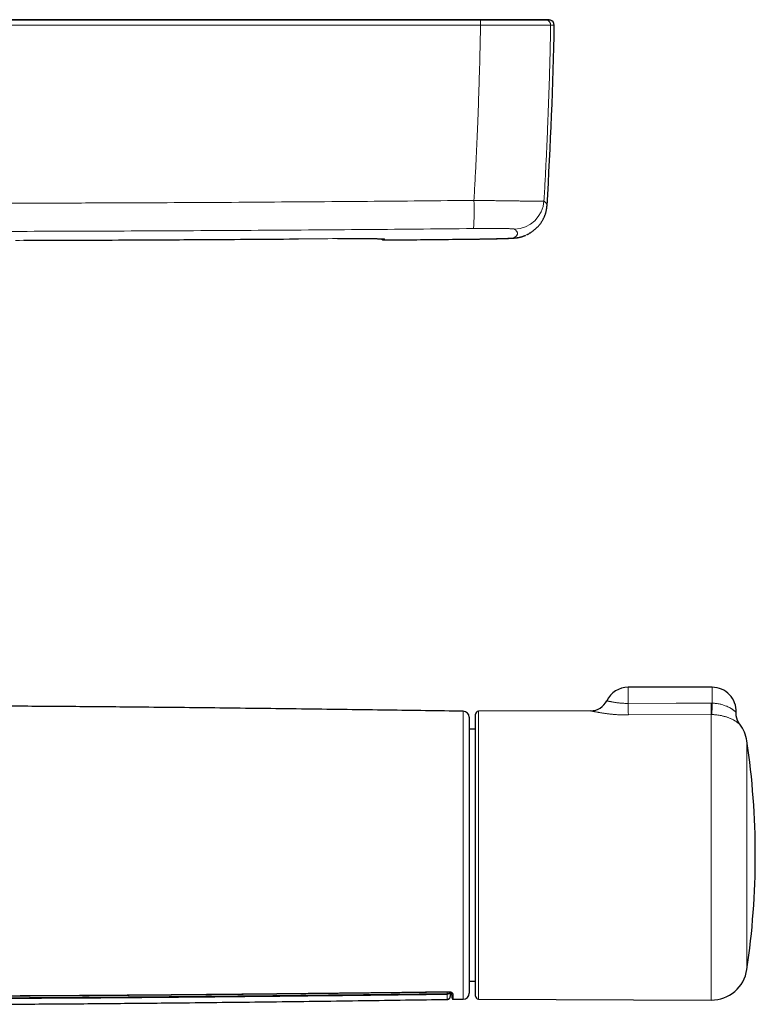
# Model space of a CAD drawing. Header units: millimetres. Extents: x 8 to 791, y 12 to 1717.
# Tile 139 of 256: x 446 to 569, y 922 to 1086. Entities that reach past the tile are written whole.
import ezdxf

# ---------------------------------------------------------------- set-up
doc = ezdxf.new("R2010")
doc.units = ezdxf.units.MM

msp = doc.modelspace()

# ---------------------------------------------------------------- linework, layer by layer
at = {"color": 7, "linetype": 'Continuous', "lineweight": 30}
for p, q in [((523.01, 1085.73), (522.99, 1085.73)), ((527.27, 1085.73), (527.26, 1085.73)), ((530.84, 1049.9), (530.87, 1049.92)), ((561.7, 974.39), (547.7, 974.39)), ((522.2, 922.89), (522.2, 969.89)), ((541.43, 970.47), (522.7, 970.39)), ((522.2, 967.39), (521.15, 967.39)), ((566.31, 968.22), (566.31, 968.22)), ((521.15, 925.39), (522.2, 925.39)), ((517.5, 922.34), (517.5, 922.34)), ((518.5, 922.35), (520.16, 922.37)), ((518.5, 922.35), (518.5, 922.35)), ((522.7, 922.39), (561.53, 922.22))]:
    msp.add_line(p, q, dxfattribs=at)
at = {"color": 8, "linetype": 'Continuous', "lineweight": 0}
for p, q in [((523.05, 1084.84), (523.04, 1084.84)), ((534.74, 1084.84), (534.74, 1084.84)), ((499.15, 1049.22), (499.15, 1049.22)), ((507, 1048.99), (507, 1048.99)), ((521.76, 1049.14), (521.76, 1049.14)), ((547.7, 974.39), (547.7, 971.7)), ((561.7, 974.39), (561.7, 971.74)), ((561.52, 971.74), (561.7, 971.74)), ((522.7, 970.39), (522.7, 922.39)), ((561.53, 969.84), (547.71, 969.77)), ((561.53, 922.22), (561.53, 969.84)), ((561.65, 969.84), (561.53, 969.84)), ((567.5, 965.44), (567.5, 927.34)), ((517.46, 923.3), (517.46, 923.61))]:
    msp.add_line(p, q, dxfattribs=at)
at = {"color": 8, "linetype": 'Continuous', "lineweight": 0, "flags": 128}
for points in [[(547.7, 971.7), (555.7, 971.72), (561.52, 971.74)], [(517.75, 923.62), (517.75, 923.61), (517.75, 923.61)], [(518, 922.79), (518, 922.8), (518, 922.87)]]:
    msp.add_lwpolyline(points, dxfattribs=at)
at = {"color": 8, "linetype": 'Continuous', "lineweight": 0}
for centre, radius, start, end in [((509.85, 1084.99), 13.2, 359.3625, 2.8194), ((510.32, 1084.98), 12.73, 359.3504, 2.9335), ((533.94, 1084.85), 0.8, 358.9377, 77.5309), ((533.94, 1084.85), 0.8, 358.9396, 77.532), ((469.27, 1053.98), 52.7, 356.6529, 1.7625), ((528.63, 1055.81), 5, 270.725, 356.5005), ((528.54, 1054.33), 4.99, 270.6267, 297.5393), ((506.99, 1049.79), 0.8, 228.6176, 270.5271), ((507, 1049.94), 0.8, 255.9897, 270.5266), ((1019.31, 973.94), 471.62, 180.2721, 180.5063), ((1008.56, 973.87), 447.05, 180.2733, 180.5167), ((435.03, 973.87), 126.68, 358.1756, 359.0347), ((517.5, 923.79), 0.491, 265.6389, 335.4177), ((517.46, 923.66), 0.494, 270.0176, 351.3049), ((509.97, 923.25), 7.48, 359.3829, 0.4197), ((518.45, 923.4), 0.196, 181.3086, 271.9238)]:
    msp.add_arc(centre, radius, start, end, dxfattribs=at)
at = {"color": 7, "linetype": 'Continuous', "lineweight": 30}
for centre, radius, start, end in [((534.54, 1084.85), 0.8, 358.9491, 77.5857), ((-164.54, 1097.65), 700, 356.48294, 358.95106), ((506.99, 1049.79), 0.8, 228.5889, 270.53), ((547.7, 970.39), 4, 90, 153.8531), ((561.7, 970.39), 4, 357.2544, 90), ((541.42, 973.47), 3, 270.2598, 333.869), ((520.15, 969.4), 1, 359.9997, 89.2015), ((522.7, 969.89), 0.5, 90.25, 180), ((561.56, 964.56), 6, 8.4268, 37.6144), ((438.9, 946.39), 130, 351.5732, 8.4268), ((561.56, 928.22), 6, 269.75, 351.5732), ((520.15, 923.37), 1, 270.7975, 0), ((522.7, 922.89), 0.5, 180, 269.75)]:
    msp.add_arc(centre, radius, start, end, dxfattribs=at)
for points, knots in [([(523.02, 1085.73), (522.45, 1085.73), (521.32, 1085.73), (519.64, 1085.73), (518, 1085.73), (516.38, 1085.73), (514.8, 1085.73), (513.25, 1085.73), (511.76, 1085.73), (510.35, 1085.73), (509.01, 1085.73), (507.69, 1085.73), (506.4, 1085.73), (505.14, 1085.73), (503.9, 1085.73), (502.68, 1085.73), (501.49, 1085.73), (500.33, 1085.73), (499.2, 1085.73), (498.09, 1085.73), (497.02, 1085.73), (496, 1085.73), (495.02, 1085.73), (494.07, 1085.73), (493.14, 1085.73), (492.22, 1085.73), (491.3, 1085.73), (490.39, 1085.73), (489.5, 1085.73), (488.64, 1085.73), (487.81, 1085.73), (487.01, 1085.73), (486.26, 1085.73), (485.54, 1085.73), (484.85, 1085.73), (484.18, 1085.73), (483.57, 1085.73), (483.01, 1085.73), (482.51, 1085.73), (482.02, 1085.73), (481.54, 1085.73), (481.08, 1085.73), (480.6, 1085.73), (480.07, 1085.73), (479.49, 1085.73), (478.9, 1085.73), (478.24, 1085.73), (477.52, 1085.73), (476.73, 1085.73), (475.91, 1085.73), (475.06, 1085.73), (474.17, 1085.73), (473.26, 1085.73), (472.34, 1085.73), (471.43, 1085.73), (470.51, 1085.73), (469.56, 1085.73), (468.59, 1085.73), (467.6, 1085.73), (466.58, 1085.73), (465.53, 1085.73), (464.46, 1085.73), (463.36, 1085.73), (462.23, 1085.73), (461.08, 1085.73), (459.92, 1085.73), (458.77, 1085.73), (457.61, 1085.73), (456.43, 1085.73), (455.23, 1085.73), (453.98, 1085.73), (452.68, 1085.73), (451.32, 1085.73), (449.95, 1085.73), (448.54, 1085.73), (447.11, 1085.73), (445.69, 1085.73), (444.26, 1085.73), (442.85, 1085.73), (441.4, 1085.73), (439.94, 1085.73), (438.39, 1085.73), (436.76, 1085.73), (435.04, 1085.73), (433.3, 1085.73), (431.52, 1085.73), (429.72, 1085.73), (427.89, 1085.73), (426.03, 1085.73), (424.78, 1085.73), (424.15, 1085.73)], [0, 0, 0, 0, 0.017268, 0.034225, 0.050871, 0.067206, 0.08323, 0.098943, 0.114345, 0.128191, 0.141776, 0.155099, 0.168161, 0.180962, 0.193501, 0.205779, 0.217797, 0.229552, 0.241047, 0.252281, 0.263253, 0.273359, 0.283233, 0.292875, 0.302284, 0.311462, 0.320942, 0.33016, 0.339118, 0.347814, 0.356249, 0.364423, 0.371891, 0.379126, 0.38613, 0.392901, 0.39944, 0.404711, 0.409822, 0.414771, 0.419559, 0.424186, 0.42876, 0.434353, 0.440171, 0.446213, 0.45248, 0.460152, 0.468136, 0.476432, 0.48504, 0.49396, 0.503193, 0.512737, 0.52176, 0.531046, 0.540593, 0.550403, 0.560475, 0.57081, 0.581406, 0.592265, 0.603387, 0.61477, 0.626416, 0.638324, 0.649791, 0.661492, 0.673426, 0.685593, 0.697994, 0.7114, 0.725069, 0.739001, 0.753194, 0.76765, 0.782368, 0.796485, 0.810836, 0.82542, 0.840236, 0.855287, 0.872359, 0.889722, 0.907375, 0.925319, 0.943553, 0.962078, 0.980894, 1, 1, 1, 1]), ([(533.25, 1085.73), (533.25, 1085.73), (533.23, 1085.73), (533.18, 1085.73), (533.1, 1085.73), (533.01, 1085.73), (532.89, 1085.73), (532.74, 1085.73), (532.57, 1085.73), (532.39, 1085.73), (532.19, 1085.73), (531.99, 1085.73), (531.77, 1085.73), (531.53, 1085.73), (531.28, 1085.73), (531.01, 1085.73), (530.74, 1085.73), (530.45, 1085.73), (530.14, 1085.73), (529.82, 1085.73), (529.49, 1085.73), (529.14, 1085.73), (528.78, 1085.73), (528.41, 1085.73), (528.04, 1085.73), (527.66, 1085.73), (527.27, 1085.73), (526.87, 1085.73), (526.46, 1085.73), (526.04, 1085.73), (525.62, 1085.73), (525.18, 1085.73), (524.75, 1085.73), (524.32, 1085.73), (523.89, 1085.73), (523.46, 1085.73), (523.16, 1085.73), (523.02, 1085.73)], [0, 0, 0, 0, 0.032212, 0.063749, 0.094816, 0.125624, 0.156384, 0.187308, 0.218605, 0.250476, 0.278868, 0.306642, 0.334317, 0.362415, 0.391079, 0.418426, 0.445315, 0.472367, 0.500198, 0.528649, 0.556459, 0.584138, 0.612198, 0.640789, 0.668098, 0.694994, 0.722095, 0.750022, 0.778533, 0.806312, 0.833916, 0.861903, 0.890461, 0.91778, 0.944728, 0.971927, 1, 1, 1, 1]), ([(533.64, 1085.73), (533.64, 1085.73), (533.64, 1085.73), (533.64, 1085.73), (533.63, 1085.73), (533.62, 1085.73), (533.61, 1085.73), (533.6, 1085.73), (533.59, 1085.73), (533.58, 1085.73), (533.57, 1085.73), (533.56, 1085.73), (533.54, 1085.73), (533.52, 1085.73), (533.51, 1085.73), (533.49, 1085.73), (533.47, 1085.73), (533.45, 1085.73), (533.43, 1085.73), (533.4, 1085.73), (533.38, 1085.73), (533.35, 1085.73), (533.32, 1085.73), (533.29, 1085.73), (533.26, 1085.73), (533.24, 1085.73), (533.23, 1085.73)], [0, 0, 0, 0, 0.000158, 0.02182, 0.04492, 0.069007, 0.094481, 0.121341, 0.149588, 0.185023, 0.222424, 0.26179, 0.303122, 0.346419, 0.391681, 0.438909, 0.488103, 0.539262, 0.592388, 0.647479, 0.704535, 0.760133, 0.817478, 0.87657, 0.937411, 1, 1, 1, 1]), ([(533.83, 1085.73), (533.83, 1085.73), (533.83, 1085.73), (533.83, 1085.73), (533.83, 1085.73), (533.83, 1085.73), (533.82, 1085.73), (533.82, 1085.73), (533.81, 1085.73), (533.81, 1085.73), (533.8, 1085.73), (533.79, 1085.73), (533.78, 1085.73), (533.78, 1085.73), (533.77, 1085.73), (533.76, 1085.73), (533.75, 1085.73), (533.74, 1085.73), (533.73, 1085.73), (533.72, 1085.73), (533.71, 1085.73), (533.71, 1085.73), (533.7, 1085.73), (533.69, 1085.73), (533.68, 1085.73), (533.67, 1085.73), (533.67, 1085.73), (533.66, 1085.73), (533.65, 1085.73), (533.65, 1085.73), (533.64, 1085.73), (533.63, 1085.73), (533.63, 1085.73), (533.62, 1085.73), (533.61, 1085.73), (533.6, 1085.73), (533.58, 1085.73), (533.57, 1085.73), (533.56, 1085.73), (533.54, 1085.73), (533.52, 1085.73), (533.5, 1085.73), (533.49, 1085.73), (533.46, 1085.73), (533.44, 1085.73), (533.42, 1085.73), (533.39, 1085.73), (533.37, 1085.73), (533.34, 1085.73), (533.31, 1085.73), (533.28, 1085.73), (533.26, 1085.73), (533.25, 1085.73)], [0, 0, 0, 0, 0.024274, 0.054689, 0.084312, 0.113144, 0.141185, 0.168434, 0.194891, 0.221759, 0.247758, 0.272889, 0.297151, 0.320544, 0.343068, 0.364724, 0.38551, 0.405428, 0.424477, 0.442658, 0.459969, 0.475496, 0.49025, 0.504232, 0.517441, 0.529878, 0.540492, 0.550469, 0.559827, 0.569364, 0.579533, 0.590137, 0.601352, 0.613177, 0.625612, 0.641213, 0.657678, 0.675009, 0.693205, 0.712266, 0.732192, 0.752984, 0.774641, 0.797164, 0.820552, 0.844805, 0.869924, 0.8944, 0.919646, 0.945661, 0.972446, 1, 1, 1, 1]), ([(533.84, 1085.73), (533.84, 1085.73), (533.84, 1085.73), (533.84, 1085.73), (533.83, 1085.73), (533.83, 1085.73), (533.83, 1085.73), (533.82, 1085.73), (533.82, 1085.73), (533.81, 1085.73), (533.8, 1085.73), (533.8, 1085.73), (533.79, 1085.73), (533.78, 1085.73), (533.77, 1085.73), (533.76, 1085.73), (533.75, 1085.73), (533.74, 1085.73), (533.73, 1085.73), (533.73, 1085.73), (533.73, 1085.73)], [0, 0, 0, 0, 0.038192, 0.109737, 0.179468, 0.247384, 0.313486, 0.377772, 0.440244, 0.500901, 0.562499, 0.622107, 0.679722, 0.735346, 0.788978, 0.840618, 0.890266, 0.937923, 0.983587, 1, 1, 1, 1]), ([(534.71, 1085.64), (534.66, 1085.65), (534.55, 1085.67), (534.4, 1085.69), (534.28, 1085.71), (534.18, 1085.72), (534.11, 1085.72), (534.08, 1085.72), (534.07, 1085.72), (534.06, 1085.72), (534.05, 1085.72), (534.02, 1085.73), (533.99, 1085.73), (533.96, 1085.73), (533.92, 1085.73), (533.88, 1085.73), (533.85, 1085.73), (533.84, 1085.73)], [0, 0, 0, 0, 0.1290469, 0.2464989, 0.3437389, 0.4208018, 0.4780095, 0.4894205, 0.4957689, 0.5033129, 0.522663, 0.5483166, 0.603212, 0.6756396, 0.7658413, 0.8739387, 1, 1, 1, 1]), ([(530.87, 1049.92), (530.89, 1049.93), (530.96, 1049.96), (531.08, 1050.03), (531.22, 1050.11), (531.36, 1050.2), (531.51, 1050.3), (531.66, 1050.4), (531.8, 1050.5), (531.94, 1050.6), (532.07, 1050.71), (532.2, 1050.83), (532.33, 1050.94), (532.45, 1051.06), (532.58, 1051.19), (532.7, 1051.31), (532.81, 1051.45), (532.92, 1051.58), (533.03, 1051.72), (533.14, 1051.87), (533.24, 1052.02), (533.34, 1052.17), (533.43, 1052.33), (533.52, 1052.5), (533.61, 1052.67), (533.69, 1052.84), (533.76, 1053.02), (533.83, 1053.2), (533.89, 1053.39), (533.95, 1053.58), (534, 1053.77), (534.04, 1053.96), (534.08, 1054.16), (534.11, 1054.36), (534.13, 1054.54), (534.13, 1054.66), (534.14, 1054.71)], [0, 0, 0, 0, 0.019286, 0.063294, 0.105109, 0.144964, 0.18721, 0.227448, 0.265833, 0.302564, 0.337817, 0.371742, 0.404476, 0.436137, 0.466833, 0.496659, 0.525704, 0.554048, 0.581764, 0.608921, 0.635579, 0.661799, 0.687632, 0.71313, 0.738338, 0.763297, 0.788048, 0.812625, 0.837059, 0.861378, 0.885608, 0.909768, 0.933877, 0.957951, 0.982002, 1, 1, 1, 1]), ([(521.76, 1049.14), (521.83, 1049.14), (521.97, 1049.14), (522.19, 1049.14), (522.42, 1049.15), (522.65, 1049.15), (522.88, 1049.15), (523.11, 1049.16), (523.33, 1049.16), (523.55, 1049.16), (523.77, 1049.17), (523.99, 1049.17), (524.21, 1049.18), (524.43, 1049.18), (524.64, 1049.18), (524.85, 1049.19), (525.05, 1049.19), (525.25, 1049.2), (525.45, 1049.2), (525.64, 1049.2), (525.83, 1049.21), (526.02, 1049.21), (526.21, 1049.22), (526.38, 1049.22), (526.56, 1049.23), (526.73, 1049.23), (526.89, 1049.24), (527.05, 1049.24), (527.21, 1049.25), (527.36, 1049.25), (527.5, 1049.26), (527.64, 1049.26), (527.78, 1049.27), (527.91, 1049.28), (528.04, 1049.28), (528.17, 1049.29), (528.3, 1049.29), (528.43, 1049.3), (528.57, 1049.31), (528.7, 1049.32), (528.81, 1049.33), (528.9, 1049.34), (528.97, 1049.35), (529.04, 1049.35), (529.11, 1049.36), (529.17, 1049.37), (529.24, 1049.38), (529.31, 1049.39), (529.38, 1049.41), (529.46, 1049.42), (529.54, 1049.44), (529.62, 1049.45), (529.72, 1049.48), (529.82, 1049.5), (529.92, 1049.53), (530.04, 1049.57), (530.16, 1049.61), (530.3, 1049.66), (530.42, 1049.71), (530.51, 1049.74), (530.54, 1049.76)], [0, 0, 0, 0, 0.017049, 0.036695, 0.056369, 0.076047, 0.095697, 0.115297, 0.134841, 0.154328, 0.173867, 0.193523, 0.213256, 0.233023, 0.252779, 0.272474, 0.29207, 0.31157, 0.33117, 0.350887, 0.370695, 0.390571, 0.410489, 0.430428, 0.450363, 0.470269, 0.490067, 0.51023, 0.530457, 0.550783, 0.571248, 0.591901, 0.612805, 0.633998, 0.655457, 0.677845, 0.701009, 0.725503, 0.752495, 0.78557, 0.804937, 0.820101, 0.832772, 0.843924, 0.853979, 0.863254, 0.871994, 0.880399, 0.888642, 0.896863, 0.90517, 0.913708, 0.922617, 0.932029, 0.942066, 0.952829, 0.96438, 0.976725, 0.989806, 1, 1, 1, 1]), ([(446.85, 1048.94), (448.36, 1048.94), (452.6, 1048.95), (459.55, 1048.98), (467.71, 1049.01), (475.87, 1049.06), (484.03, 1049.11), (489.63, 1049.15), (492.51, 1049.17), (492.67, 1049.17)], [0, 0, 0, 0, 0.099085, 0.277189, 0.455267, 0.633344, 0.811422, 0.989499, 1, 1, 1, 1]), ([(499.15, 1049.22), (499.21, 1049.22), (499.35, 1049.22), (499.57, 1049.22), (499.81, 1049.23), (500.05, 1049.23), (500.29, 1049.23), (500.53, 1049.23), (500.77, 1049.23), (501, 1049.23), (501.23, 1049.23), (501.46, 1049.23), (501.69, 1049.23), (501.92, 1049.23), (502.14, 1049.24), (502.36, 1049.24), (502.58, 1049.24), (502.79, 1049.23), (503, 1049.23), (503.21, 1049.23), (503.41, 1049.23), (503.61, 1049.23), (503.81, 1049.23), (504, 1049.23), (504.19, 1049.23), (504.37, 1049.23), (504.55, 1049.23), (504.72, 1049.22), (504.88, 1049.22), (505.04, 1049.22), (505.19, 1049.22), (505.34, 1049.22), (505.49, 1049.21), (505.62, 1049.21), (505.76, 1049.21), (505.88, 1049.21), (506, 1049.2), (506.1, 1049.2), (506.21, 1049.2), (506.3, 1049.2), (506.39, 1049.19), (506.47, 1049.19), (506.55, 1049.19), (506.61, 1049.18), (506.67, 1049.18), (506.72, 1049.18), (506.76, 1049.17), (506.79, 1049.17), (506.81, 1049.17), (506.82, 1049.17), (506.83, 1049.17), (506.83, 1049.17), (506.83, 1049.17)], [0, 0, 0, 0, 0.016199, 0.036767, 0.058723, 0.079939, 0.101131, 0.12233, 0.143542, 0.164727, 0.185907, 0.207071, 0.228228, 0.249389, 0.27056, 0.29175, 0.312968, 0.334222, 0.355513, 0.376644, 0.397812, 0.419031, 0.440281, 0.461541, 0.482786, 0.503994, 0.525144, 0.546219, 0.567225, 0.588261, 0.609394, 0.630589, 0.651811, 0.673013, 0.694151, 0.715185, 0.736075, 0.756788, 0.777429, 0.798147, 0.818905, 0.839622, 0.860216, 0.880594, 0.90064, 0.920205, 0.9391, 0.957082, 0.972085, 0.985708, 0.997836, 1, 1, 1, 1]), ([(506.46, 1049.19), (506.47, 1049.18), (506.5, 1049.16), (506.55, 1049.12), (506.61, 1049.08), (506.67, 1049.05), (506.74, 1049.03), (506.81, 1049.01), (506.89, 1048.99), (506.95, 1048.99), (506.99, 1048.99), (507, 1048.99)], [0, 0, 0, 0, 0.063358, 0.185152, 0.307506, 0.430271, 0.553341, 0.676635, 0.812517, 0.945967, 1, 1, 1, 1]), ([(507, 1048.99), (508.13, 1049), (511.03, 1049.03), (515.7, 1049.07), (519.48, 1049.11), (521.51, 1049.14), (521.76, 1049.14)], [0, 0, 0, 0, 0.23029, 0.589231, 0.948067, 1, 1, 1, 1]), ([(520.16, 970.4), (515.97, 970.46), (507.24, 970.58), (493.99, 970.76), (480.41, 970.92), (467.8, 971.06), (456.16, 971.16), (445.49, 971.23), (434.82, 971.28), (424.69, 971.29), (415.1, 971.28), (406.04, 971.25), (396.99, 971.19), (387.94, 971.12), (378.88, 971.04), (368.1, 970.93), (355.6, 970.77), (341.7, 970.59), (332.55, 970.46), (328.14, 970.4)], [0, 0, 0, 0, 0.065587, 0.136308, 0.207029, 0.277748, 0.333312, 0.388875, 0.444438, 0.5, 0.547143, 0.594287, 0.641432, 0.688576, 0.735722, 0.782868, 0.856956, 0.931045, 1, 1, 1, 1]), ([(521.15, 969.4), (521.15, 969.4), (521.15, 969.4), (521.15, 969.37), (521.15, 969.32), (521.15, 969.24), (521.15, 969.13), (521.15, 969), (521.15, 968.84), (521.15, 968.65), (521.15, 968.44), (521.15, 968.21), (521.15, 967.95), (521.15, 967.68), (521.15, 967.37), (521.15, 967.04), (521.15, 966.69), (521.15, 966.3), (521.15, 965.9), (521.15, 965.47), (521.15, 965.02), (521.15, 964.56), (521.15, 964.08), (521.15, 963.58), (521.15, 963.06), (521.15, 962.52), (521.15, 961.96), (521.15, 961.37), (521.15, 960.76), (521.15, 960.14), (521.15, 959.5), (521.15, 958.86), (521.15, 958.21), (521.15, 957.55), (521.15, 956.88), (521.15, 956.18), (521.15, 955.47), (521.15, 954.74), (521.15, 954.01), (521.15, 953.26), (521.15, 952.51), (521.15, 951.77), (521.15, 951.02), (521.15, 950.27), (521.15, 949.51), (521.15, 948.75), (521.15, 947.97), (521.15, 947.18), (521.15, 946.4), (521.15, 945.61), (521.15, 944.83), (521.15, 944.06), (521.15, 943.3), (521.15, 942.55), (521.15, 941.79), (521.15, 941.04), (521.15, 940.29), (521.15, 939.53), (521.15, 938.78), (521.15, 938.04), (521.15, 937.32), (521.15, 936.62), (521.15, 935.93), (521.15, 935.25), (521.15, 934.59), (521.15, 933.93), (521.15, 933.28), (521.15, 932.64), (521.15, 932.01), (521.15, 931.41), (521.15, 930.82), (521.15, 930.26), (521.15, 929.72), (521.15, 929.2), (521.15, 928.7), (521.15, 928.22), (521.15, 927.75), (521.15, 927.3), (521.15, 926.87), (521.15, 926.46), (521.15, 926.08), (521.15, 925.73), (521.15, 925.4), (521.15, 925.1), (521.15, 924.82), (521.15, 924.56), (521.15, 924.33), (521.15, 924.12), (521.15, 923.93), (521.15, 923.77), (521.15, 923.64), (521.15, 923.53), (521.15, 923.46), (521.15, 923.4), (521.15, 923.38), (521.15, 923.38), (521.15, 923.38)], [0, 0, 0, 0, 0.006312, 0.016892, 0.02747, 0.038039, 0.048913, 0.059796, 0.070682, 0.081566, 0.092439, 0.103008, 0.113586, 0.124167, 0.134745, 0.145314, 0.15619, 0.167076, 0.177965, 0.188851, 0.199728, 0.210301, 0.220883, 0.231468, 0.24205, 0.252624, 0.263506, 0.274397, 0.285292, 0.296184, 0.307066, 0.31763, 0.328202, 0.338778, 0.34935, 0.359914, 0.370785, 0.381666, 0.392549, 0.40343, 0.414301, 0.424866, 0.43544, 0.446016, 0.45659, 0.467155, 0.478025, 0.488905, 0.499788, 0.510667, 0.521537, 0.532113, 0.542697, 0.553284, 0.563868, 0.574444, 0.585324, 0.596214, 0.607107, 0.617997, 0.628877, 0.639471, 0.650074, 0.66068, 0.671284, 0.681878, 0.69278, 0.703692, 0.714606, 0.725517, 0.736419, 0.747014, 0.757618, 0.768224, 0.778828, 0.789423, 0.800328, 0.811241, 0.822159, 0.833073, 0.843977, 0.854552, 0.865136, 0.875723, 0.886307, 0.896882, 0.907766, 0.918659, 0.929556, 0.94045, 0.951334, 0.961885, 0.972449, 0.983018, 0.993586, 1, 1, 1, 1]), ([(566.31, 968.22), (566.28, 968.26), (566.23, 968.34), (566.15, 968.45), (566.08, 968.57), (566.02, 968.68), (565.97, 968.79), (565.91, 968.91), (565.87, 969.04), (565.82, 969.17), (565.79, 969.3), (565.75, 969.43), (565.73, 969.57), (565.71, 969.71), (565.7, 969.85), (565.69, 969.99), (565.69, 970.1), (565.69, 970.17), (565.7, 970.2)], [0, 0, 0, 0, 0.069484, 0.13975, 0.19594, 0.255084, 0.316432, 0.379224, 0.442999, 0.507462, 0.57242, 0.637744, 0.703347, 0.769167, 0.835156, 0.901284, 0.967523, 1, 1, 1, 1]), ([(330.55, 923.61), (332.29, 923.59), (337.45, 923.53), (345.63, 923.43), (354.71, 923.33), (362.77, 923.25), (370.04, 923.18), (376.75, 923.12), (383.04, 923.07), (389.2, 923.03), (395.27, 922.99), (401.27, 922.96), (407, 922.93), (412.5, 922.91), (417.81, 922.9), (422.95, 922.9), (427.97, 922.9), (432.96, 922.91), (438.03, 922.92), (443.24, 922.94), (448.62, 922.96), (454.19, 922.99), (459.98, 923.03), (466.02, 923.08), (472.38, 923.13), (479.11, 923.19), (486.32, 923.26), (494.18, 923.34), (503.07, 923.44), (511.03, 923.53), (516.1, 923.59), (517.75, 923.61)], [0, 0, 0, 0, 0.027919, 0.082722, 0.131129, 0.173417, 0.211914, 0.247559, 0.281011, 0.312713, 0.346312, 0.378253, 0.408777, 0.438111, 0.466424, 0.493848, 0.520486, 0.546856, 0.573881, 0.601693, 0.630387, 0.660085, 0.690937, 0.723137, 0.756946, 0.792722, 0.830983, 0.872535, 0.918753, 0.973468, 1, 1, 1, 1]), ([(517.75, 923.61), (517.77, 923.61), (517.79, 923.61), (517.83, 923.61), (517.87, 923.6), (517.9, 923.6), (517.94, 923.59), (517.98, 923.58), (518.02, 923.57), (518.05, 923.55), (518.09, 923.54), (518.12, 923.52), (518.15, 923.5), (518.18, 923.48), (518.2, 923.46), (518.22, 923.44), (518.23, 923.43), (518.24, 923.42), (518.25, 923.4), (518.25, 923.4), (518.25, 923.4), (518.25, 923.4), (518.25, 923.4)], [0, 0, 0, 0, 0.023611, 0.048757, 0.075775, 0.105345, 0.138161, 0.174595, 0.214533, 0.2591, 0.308947, 0.361586, 0.418273, 0.480624, 0.551236, 0.634957, 0.686326, 0.738724, 0.814904, 0.893342, 0.978229, 1, 1, 1, 1]), ([(518, 922.79), (518, 922.79), (518, 922.81), (518, 922.83), (518.01, 922.88), (518.01, 922.92), (518.02, 922.99), (518.03, 923.07), (518.03, 923.17), (518.04, 923.27), (518.05, 923.38), (518.05, 923.47), (518.06, 923.53), (518.06, 923.55)], [0, 0, 0, 0, 0.021078, 0.06057, 0.120433, 0.214968, 0.310041, 0.440497, 0.568639, 0.695144, 0.820586, 0.945314, 1, 1, 1, 1]), ([(518.26, 923.03), (518.26, 923.04), (518.26, 923.09), (518.26, 923.21), (518.25, 923.34), (518.25, 923.4)], [0, 0, 0, 0, 0.0413247, 0.5207225, 1, 1, 1, 1]), ([(518.26, 923.03), (518.26, 923.01), (518.27, 922.97), (518.27, 922.91), (518.27, 922.84), (518.27, 922.77), (518.28, 922.72), (518.28, 922.67), (518.28, 922.62), (518.29, 922.58), (518.29, 922.56), (518.29, 922.53), (518.3, 922.52), (518.3, 922.5), (518.3, 922.49), (518.31, 922.47), (518.32, 922.46), (518.33, 922.44), (518.34, 922.42), (518.36, 922.4), (518.38, 922.39), (518.41, 922.37), (518.44, 922.36), (518.47, 922.35), (518.49, 922.35), (518.5, 922.35)], [0, 0, 0, 0, 0.035772, 0.122157, 0.208556, 0.295061, 0.381842, 0.469166, 0.557528, 0.647991, 0.743505, 0.800652, 0.847131, 0.874528, 0.895159, 0.911789, 0.925446, 0.937052, 0.947344, 0.956905, 0.966168, 0.975389, 0.984641, 0.993935, 1, 1, 1, 1]), ([(438.74, 921.52), (439.78, 921.52), (444.45, 921.54), (452.74, 921.59), (463.62, 921.68), (475.71, 921.8), (489.01, 921.95), (503.34, 922.14), (512.84, 922.27), (517.5, 922.34)], [0, 0, 0, 0, 0.039621, 0.17776, 0.315901, 0.454044, 0.638239, 0.822436, 1, 1, 1, 1]), ([(517.5, 922.34), (517.51, 922.34), (517.54, 922.34), (517.59, 922.34), (517.64, 922.36), (517.7, 922.38), (517.75, 922.4), (517.79, 922.43), (517.83, 922.46), (517.86, 922.5), (517.89, 922.53), (517.91, 922.56), (517.93, 922.59), (517.95, 922.62), (517.96, 922.64), (517.97, 922.67), (517.97, 922.69), (517.98, 922.71), (517.99, 922.73), (517.99, 922.75), (517.99, 922.76), (517.99, 922.77), (517.99, 922.78), (518, 922.79)], [0, 0, 0, 0, 0.018381, 0.06102, 0.102563, 0.143101, 0.182678, 0.221289, 0.258871, 0.295332, 0.330651, 0.365047, 0.399101, 0.433669, 0.46964, 0.50835, 0.551355, 0.600529, 0.658245, 0.727678, 0.77983, 0.832767, 1, 1, 1, 1])]:
    msp.add_open_spline(points, degree=3, knots=knots, dxfattribs=at)
at = {"color": 8, "linetype": 'Continuous', "lineweight": 0}
for points, knots in [([(424.15, 1085.64), (427.06, 1085.64), (432.87, 1085.64), (440.82, 1085.64), (448, 1085.64), (454.4, 1085.64), (460.8, 1085.64), (467.2, 1085.64), (473.6, 1085.64), (480, 1085.64), (486.4, 1085.64), (492.79, 1085.64), (499.05, 1085.64), (505.15, 1085.64), (511.11, 1085.64), (517.07, 1085.64), (521.04, 1085.64), (523.03, 1085.64)], [0, 0, 0, 0, 0.088223, 0.176447, 0.241167, 0.305888, 0.370609, 0.43533, 0.50005, 0.564771, 0.629492, 0.694213, 0.758933, 0.8192, 0.879466, 0.939733, 1, 1, 1, 1]), ([(523.04, 1085.64), (523.03, 1085.66), (523.03, 1085.7), (523.02, 1085.73), (523.02, 1085.73), (523.01, 1085.73)], [0, 0, 0, 0, 0.347788, 0.697516, 1, 1, 1, 1]), ([(523.03, 1085.64), (523.03, 1085.64), (523.03, 1085.64), (523.04, 1085.64), (523.04, 1085.64)], [0, 0, 0, 0, 0.993961, 1, 1, 1, 1]), ([(523.04, 1085.64), (523.04, 1085.64), (523.22, 1085.64), (523.6, 1085.64), (524.16, 1085.64), (524.72, 1085.64), (525.27, 1085.64), (525.79, 1085.64), (526.27, 1085.64), (526.72, 1085.64), (527.16, 1085.64), (527.59, 1085.64), (528.02, 1085.64), (528.45, 1085.64), (528.86, 1085.64), (529.27, 1085.64), (529.66, 1085.64), (530.03, 1085.64), (530.4, 1085.64), (530.76, 1085.64), (531.13, 1085.64), (531.48, 1085.64), (531.82, 1085.64), (532.14, 1085.64), (532.44, 1085.64), (532.7, 1085.64), (532.93, 1085.64), (533.13, 1085.64), (533.32, 1085.64), (533.48, 1085.64), (533.63, 1085.64), (533.77, 1085.64), (533.88, 1085.64), (533.97, 1085.64), (534.04, 1085.64), (534.09, 1085.64), (534.11, 1085.64), (534.12, 1085.64), (534.12, 1085.64)], [0, 0, 0, 0, 0.000003, 0.032791, 0.065638, 0.098506, 0.131354, 0.164142, 0.191622, 0.219125, 0.246629, 0.274109, 0.302385, 0.330687, 0.358989, 0.387266, 0.415388, 0.443536, 0.471684, 0.499806, 0.531357, 0.56298, 0.594639, 0.626299, 0.657921, 0.689472, 0.716981, 0.744513, 0.772045, 0.799554, 0.82786, 0.856192, 0.884525, 0.912831, 0.941881, 0.970946, 0.999997, 1, 1, 1, 1]), ([(534.12, 1085.64), (534.01, 1085.66), (533.79, 1085.7), (533.5, 1085.73), (533.32, 1085.73), (533.25, 1085.73)], [0, 0, 0, 0, 0.377649, 0.757405, 1, 1, 1, 1]), ([(534.12, 1085.64), (534.12, 1085.64), (534.12, 1085.64), (534.12, 1085.64), (534.12, 1085.64)], [0, 0, 0, 0, 0.005987, 1, 1, 1, 1]), ([(534.12, 1085.64), (534.15, 1085.64), (534.21, 1085.64), (534.31, 1085.64), (534.39, 1085.64), (534.47, 1085.64), (534.53, 1085.64), (534.59, 1085.64), (534.63, 1085.64), (534.67, 1085.64), (534.69, 1085.64), (534.71, 1085.64), (534.71, 1085.64), (534.71, 1085.64)], [0, 0, 0, 0, 0.081348, 0.174086, 0.266825, 0.359568, 0.452311, 0.545064, 0.637819, 0.730576, 0.823335, 0.916073, 1, 1, 1, 1]), ([(523.04, 1084.84), (521.06, 1084.84), (517.08, 1084.84), (511.12, 1084.84), (505.16, 1084.84), (499.06, 1084.84), (492.81, 1084.84), (486.41, 1084.84), (480, 1084.84), (473.6, 1084.84), (467.2, 1084.84), (460.8, 1084.84), (454.4, 1084.84), (448, 1084.84), (440.83, 1084.84), (432.87, 1084.84), (427.06, 1084.84), (424.15, 1084.84)], [0, 0, 0, 0, 0.060266, 0.120533, 0.1808, 0.241067, 0.305787, 0.370508, 0.435229, 0.49995, 0.56467, 0.629391, 0.694111, 0.758832, 0.823553, 0.911776, 1, 1, 1, 1]), ([(521.95, 1055.6), (522.01, 1056.69), (522.13, 1058.88), (522.3, 1062.16), (522.45, 1065.44), (522.6, 1068.97), (522.73, 1072.74), (522.86, 1076.77), (522.97, 1080.81), (523.02, 1083.5), (523.04, 1084.84)], [0, 0, 0, 0, 0.112231, 0.224466, 0.336715, 0.448969, 0.586705, 0.72445, 0.862221, 1, 1, 1, 1]), ([(534.74, 1084.84), (534.73, 1084.84), (534.72, 1084.84), (534.66, 1084.84), (534.59, 1084.84), (534.49, 1084.84), (534.38, 1084.84), (534.25, 1084.84), (534.09, 1084.84), (533.91, 1084.84), (533.72, 1084.84), (533.5, 1084.84), (533.26, 1084.84), (532.99, 1084.84), (532.72, 1084.84), (532.46, 1084.84), (532.2, 1084.84), (531.9, 1084.84), (531.57, 1084.84), (531.2, 1084.84), (530.82, 1084.84), (530.44, 1084.84), (530.04, 1084.84), (529.63, 1084.84), (529.21, 1084.84), (528.79, 1084.84), (528.35, 1084.84), (527.9, 1084.84), (527.44, 1084.84), (526.96, 1084.84), (526.48, 1084.84), (526, 1084.84), (525.54, 1084.84), (525.06, 1084.84), (524.54, 1084.84), (524.02, 1084.84), (523.52, 1084.84), (523.21, 1084.84), (523.05, 1084.84)], [0, 0, 0, 0, 0.029054, 0.058121, 0.087175, 0.114598, 0.142178, 0.169758, 0.197672, 0.225586, 0.25384, 0.282094, 0.310515, 0.339864, 0.369213, 0.392919, 0.416633, 0.440339, 0.470266, 0.500192, 0.528225, 0.55636, 0.584494, 0.61273, 0.640127, 0.667681, 0.695235, 0.723121, 0.751008, 0.779234, 0.80746, 0.835852, 0.861314, 0.886776, 0.917552, 0.948328, 0.974164, 1, 1, 1, 1]), ([(534.74, 1084.84), (534.72, 1083.5), (534.67, 1080.81), (534.56, 1076.78), (534.43, 1072.75), (534.29, 1068.96), (534.14, 1065.41), (533.99, 1062.11), (533.82, 1058.8), (533.69, 1056.6), (533.63, 1055.5)], [0, 0, 0, 0, 0.137267, 0.274542, 0.411842, 0.549152, 0.661852, 0.774557, 0.887276, 1, 1, 1, 1]), ([(535.34, 1084.84), (535.34, 1084.84), (535.34, 1084.84), (535.32, 1084.84), (535.29, 1084.84), (535.25, 1084.84), (535.2, 1084.84), (535.13, 1084.84), (535.06, 1084.84), (534.97, 1084.84), (534.86, 1084.84), (534.78, 1084.84), (534.74, 1084.84)], [0, 0, 0, 0, 0.083929, 0.176668, 0.279571, 0.382475, 0.485383, 0.588293, 0.691216, 0.794141, 0.89707, 1, 1, 1, 1]), ([(326.35, 1055.6), (329.6, 1055.57), (336.09, 1055.5), (345.82, 1055.42), (355.56, 1055.34), (365.3, 1055.28), (374.95, 1055.22), (384.51, 1055.18), (393.98, 1055.14), (403.45, 1055.12), (412.93, 1055.1), (422.87, 1055.1), (433.29, 1055.1), (444.18, 1055.12), (455.07, 1055.15), (465.51, 1055.19), (475.51, 1055.23), (485.07, 1055.29), (494.62, 1055.36), (503.95, 1055.43), (513.06, 1055.51), (518.99, 1055.57), (521.95, 1055.6)], [0, 0, 0, 0, 0.049785, 0.09957, 0.149355, 0.199141, 0.248926, 0.297353, 0.34578, 0.394207, 0.442634, 0.491061, 0.546729, 0.602397, 0.658065, 0.713732, 0.76258, 0.811429, 0.860277, 0.909125, 0.954563, 1, 1, 1, 1]), ([(521.95, 1055.6), (522.11, 1055.6), (522.44, 1055.59), (522.94, 1055.58), (523.43, 1055.58), (523.92, 1055.57), (524.4, 1055.56), (524.88, 1055.55), (525.36, 1055.55), (525.83, 1055.54), (526.3, 1055.53), (526.77, 1055.53), (527.22, 1055.52), (527.67, 1055.52), (528.09, 1055.51), (528.51, 1055.51), (528.91, 1055.5), (529.3, 1055.5), (529.68, 1055.49), (530.06, 1055.49), (530.41, 1055.49), (530.75, 1055.49), (531.07, 1055.48), (531.37, 1055.48), (531.65, 1055.48), (531.92, 1055.48), (532.18, 1055.48), (532.41, 1055.48), (532.63, 1055.48), (532.82, 1055.48), (532.99, 1055.48), (533.14, 1055.48), (533.28, 1055.48), (533.39, 1055.49), (533.48, 1055.49), (533.55, 1055.49), (533.6, 1055.5), (533.62, 1055.5), (533.63, 1055.5)], [0, 0, 0, 0, 0.02734, 0.054704, 0.082067, 0.109408, 0.136746, 0.164108, 0.19147, 0.218809, 0.246933, 0.275083, 0.303233, 0.331358, 0.358763, 0.386191, 0.41362, 0.441025, 0.469223, 0.497447, 0.52567, 0.553868, 0.581357, 0.60887, 0.636383, 0.663872, 0.69216, 0.720475, 0.748789, 0.777078, 0.804534, 0.832013, 0.859493, 0.886949, 0.915199, 0.943474, 0.97175, 1, 1, 1, 1]), ([(533.63, 1055.5), (533.68, 1055.46), (533.78, 1055.38), (533.89, 1055.26), (533.98, 1055.16), (534.05, 1055.06), (534.1, 1054.96), (534.13, 1054.87), (534.14, 1054.79), (534.14, 1054.74), (534.14, 1054.71)], [0, 0, 0, 0, 0.14686, 0.293724, 0.419614, 0.545504, 0.671403, 0.797302, 0.902247, 1, 1, 1, 1]), ([(521.88, 1050.9), (518.69, 1050.87), (512.3, 1050.81), (502.72, 1050.72), (493.13, 1050.65), (483.55, 1050.59), (474.08, 1050.53), (464.72, 1050.49), (455.47, 1050.45), (446.23, 1050.43), (436.98, 1050.41), (427.24, 1050.4), (416.99, 1050.4), (406.25, 1050.42), (395.51, 1050.44), (385.06, 1050.48), (374.91, 1050.53), (365.05, 1050.58), (355.2, 1050.65), (345.47, 1050.73), (335.88, 1050.81), (329.57, 1050.87), (326.42, 1050.9)], [0, 0, 0, 0, 0.049036, 0.098071, 0.147107, 0.196143, 0.245178, 0.292475, 0.339773, 0.38707, 0.434367, 0.481664, 0.536614, 0.591565, 0.646515, 0.701466, 0.751892, 0.802318, 0.852744, 0.90317, 0.951585, 1, 1, 1, 1]), ([(521.76, 1049.14), (521.92, 1049.14), (522.23, 1049.15), (522.7, 1049.15), (523.17, 1049.16), (523.62, 1049.17), (524.07, 1049.17), (524.51, 1049.18), (524.93, 1049.19), (525.34, 1049.2), (525.73, 1049.21), (526.11, 1049.22), (526.46, 1049.23), (526.79, 1049.24), (527.09, 1049.25), (527.37, 1049.26), (527.63, 1049.27), (527.85, 1049.28), (528.05, 1049.29), (528.22, 1049.3), (528.36, 1049.31), (528.46, 1049.31), (528.53, 1049.32), (528.57, 1049.33), (528.58, 1049.33), (528.59, 1049.34)], [0, 0, 0, 0, 0.044629, 0.089411, 0.134243, 0.179024, 0.223653, 0.268287, 0.313074, 0.357914, 0.402701, 0.447334, 0.491863, 0.536544, 0.581277, 0.625957, 0.670486, 0.71492, 0.759506, 0.804144, 0.848731, 0.893166, 0.928769, 0.964397, 1, 1, 1, 1]), ([(528.7, 1050.8), (528.69, 1050.81), (528.67, 1050.82), (528.61, 1050.83), (528.51, 1050.84), (528.39, 1050.85), (528.23, 1050.86), (528.05, 1050.87), (527.83, 1050.88), (527.59, 1050.88), (527.32, 1050.89), (527.03, 1050.9), (526.71, 1050.9), (526.37, 1050.91), (526.01, 1050.91), (525.63, 1050.91), (525.23, 1050.92), (524.81, 1050.92), (524.38, 1050.92), (523.94, 1050.92), (523.49, 1050.92), (523.06, 1050.91), (522.65, 1050.91), (522.27, 1050.91), (522.01, 1050.9), (521.88, 1050.9)], [0, 0, 0, 0, 0.044522, 0.089196, 0.133921, 0.178593, 0.223114, 0.267644, 0.312327, 0.357062, 0.401745, 0.446274, 0.490645, 0.535168, 0.579743, 0.624266, 0.668637, 0.712915, 0.757343, 0.801822, 0.846251, 0.890529, 0.92701, 0.963519, 1, 1, 1, 1]), ([(528.59, 1049.34), (528.65, 1049.37), (528.78, 1049.44), (528.92, 1049.55), (529.04, 1049.66), (529.13, 1049.78), (529.19, 1049.89), (529.21, 1050.01), (529.2, 1050.14), (529.17, 1050.26), (529.1, 1050.39), (529, 1050.53), (528.87, 1050.66), (528.75, 1050.76), (528.7, 1050.8)], [0, 0, 0, 0, 0.083277, 0.166555, 0.249833, 0.333109, 0.416413, 0.499716, 0.582968, 0.666219, 0.749663, 0.833109, 0.916555, 1, 1, 1, 1]), ([(445.42, 1048.93), (449.04, 1048.94), (456.28, 1048.96), (467.79, 1049.01), (479.95, 1049.08), (490.62, 1049.15), (497.02, 1049.2), (499.15, 1049.22)], [0, 0, 0, 0, 0.202212, 0.404423, 0.642654, 0.880885, 1, 1, 1, 1]), ([(499.15, 1049.22), (499.29, 1049.22), (499.59, 1049.22), (500.02, 1049.23), (500.45, 1049.23), (500.88, 1049.23), (501.31, 1049.23), (501.73, 1049.23), (502.14, 1049.24), (502.55, 1049.24), (502.94, 1049.23), (503.32, 1049.23), (503.69, 1049.23), (504.04, 1049.23), (504.38, 1049.23), (504.7, 1049.23), (505, 1049.22), (505.29, 1049.22), (505.56, 1049.21), (505.8, 1049.21), (506.03, 1049.2), (506.23, 1049.2), (506.41, 1049.19), (506.57, 1049.19), (506.7, 1049.18), (506.81, 1049.17), (506.9, 1049.17), (506.96, 1049.16), (507, 1049.15), (507, 1049.15), (507, 1049.14)], [0, 0, 0, 0, 0.0353071, 0.0706686, 0.1060296, 0.1413358, 0.17701, 0.2127965, 0.2486405, 0.2844846, 0.3202716, 0.3559461, 0.3916383, 0.4274432, 0.4633053, 0.4991673, 0.5349719, 0.570664, 0.6063374, 0.642123, 0.677966, 0.7138091, 0.7495951, 0.7852687, 0.8209629, 0.8567696, 0.8926338, 0.9284983, 0.9643055, 1, 1, 1, 1]), ([(507, 1048.99), (509.46, 1049.01), (514.38, 1049.06), (519.3, 1049.11), (521.76, 1049.14)], [0, 0, 0, 0, 0.499999, 1, 1, 1, 1]), ([(507, 1049.14), (507, 1049.12), (507, 1049.08), (507, 1049.03), (507, 1049), (507, 1048.99)], [0, 0, 0, 0, 0.367479, 0.734957, 1, 1, 1, 1]), ([(544.11, 972.15), (544.11, 972.15), (544.11, 972.15), (544.13, 972.14), (544.17, 972.13), (544.25, 972.11), (544.34, 972.09), (544.46, 972.06), (544.6, 972.03), (544.74, 972), (544.88, 971.97), (545.02, 971.95), (545.18, 971.92), (545.36, 971.88), (545.56, 971.85), (545.79, 971.82), (546.03, 971.79), (546.29, 971.76), (546.56, 971.74), (546.84, 971.72), (547.12, 971.71), (547.41, 971.7), (547.6, 971.7), (547.7, 971.7)], [0, 0, 0, 0, 0.017112, 0.072252, 0.128548, 0.185246, 0.238129, 0.291348, 0.345093, 0.399562, 0.43568, 0.471911, 0.514764, 0.557814, 0.602775, 0.651857, 0.701299, 0.751075, 0.801244, 0.850346, 0.899845, 0.94971, 1, 1, 1, 1]), ([(561.7, 971.74), (561.78, 971.73), (561.95, 971.73), (562.23, 971.71), (562.53, 971.67), (562.85, 971.62), (563.17, 971.55), (563.47, 971.47), (563.76, 971.37), (564.03, 971.27), (564.29, 971.16), (564.51, 971.05), (564.7, 970.95), (564.85, 970.86), (564.99, 970.77), (565.11, 970.69), (565.22, 970.6), (565.33, 970.52), (565.43, 970.44), (565.51, 970.37), (565.58, 970.31), (565.63, 970.26), (565.67, 970.22), (565.69, 970.2), (565.69, 970.2), (565.69, 970.2)], [0, 0, 0, 0, 0.039323, 0.078647, 0.130334, 0.182399, 0.235653, 0.289315, 0.340277, 0.391588, 0.443983, 0.496749, 0.535548, 0.574347, 0.610649, 0.646951, 0.682054, 0.722071, 0.762418, 0.802762, 0.843474, 0.883646, 0.924268, 0.964888, 1, 1, 1, 1]), ([(520.16, 922.37), (520.16, 922.37), (520.16, 922.37), (520.16, 922.38), (520.16, 922.41), (520.16, 922.44), (520.16, 922.5), (520.16, 922.57), (520.16, 922.65), (520.16, 922.76), (520.16, 922.89), (520.16, 923.04), (520.16, 923.2), (520.16, 923.39), (520.16, 923.59), (520.16, 923.81), (520.16, 924.05), (520.16, 924.31), (520.16, 924.59), (520.16, 924.88), (520.16, 925.19), (520.16, 925.51), (520.16, 925.83), (520.16, 926.16), (520.16, 926.49), (520.16, 926.84), (520.16, 927.18), (520.16, 927.5), (520.16, 927.82), (520.16, 928.14), (520.16, 928.54), (520.16, 929.02), (520.16, 929.58), (520.16, 930.12), (520.16, 930.63), (520.16, 931.11), (520.16, 931.6), (520.16, 932.08), (520.16, 932.57), (520.16, 933.04), (520.16, 933.49), (520.16, 933.92), (520.16, 934.35), (520.16, 934.87), (520.16, 935.5), (520.16, 936.22), (520.16, 936.9), (520.16, 937.54), (520.16, 938.16), (520.16, 938.79), (520.16, 939.43), (520.16, 940.08), (520.16, 940.73), (520.16, 941.39), (520.16, 942.06), (520.16, 942.73), (520.16, 943.4), (520.16, 944.08), (520.16, 944.82), (520.16, 945.62), (520.16, 946.46), (520.16, 947.3), (520.16, 948.12), (520.16, 948.95), (520.16, 949.75), (520.16, 950.52), (520.16, 951.28), (520.16, 952.03), (520.16, 952.8), (520.16, 953.6), (520.16, 954.4), (520.16, 955.18), (520.16, 955.95), (520.16, 956.7), (520.16, 957.42), (520.16, 958.11), (520.16, 958.78), (520.16, 959.43), (520.16, 960.04), (520.16, 960.61), (520.16, 961.14), (520.16, 961.66), (520.16, 962.18), (520.16, 962.68), (520.16, 963.17), (520.16, 963.64), (520.16, 964.11), (520.16, 964.56), (520.16, 965), (520.16, 965.42), (520.16, 965.86), (520.16, 966.32), (520.16, 966.78), (520.16, 967.21), (520.16, 967.61), (520.16, 967.98), (520.16, 968.33), (520.16, 968.63), (520.16, 968.91), (520.16, 969.17), (520.16, 969.41), (520.16, 969.62), (520.16, 969.82), (520.16, 969.99), (520.16, 970.12), (520.16, 970.21), (520.16, 970.28), (520.16, 970.33), (520.16, 970.37), (520.16, 970.39), (520.16, 970.4), (520.16, 970.4), (520.16, 970.4)], [0, 0, 0, 0, 0.001049, 0.00896, 0.016872, 0.024803, 0.032734, 0.040683, 0.048638, 0.057481, 0.066324, 0.075194, 0.084064, 0.093014, 0.101963, 0.110941, 0.119919, 0.128926, 0.137933, 0.146968, 0.156004, 0.164657, 0.173316, 0.181337, 0.189358, 0.197399, 0.20544, 0.212069, 0.218697, 0.225337, 0.231977, 0.242806, 0.253647, 0.263568, 0.272219, 0.280876, 0.288896, 0.296915, 0.304955, 0.312995, 0.319622, 0.326249, 0.332888, 0.339526, 0.350352, 0.36119, 0.371108, 0.379949, 0.38879, 0.397658, 0.406527, 0.415475, 0.424423, 0.433399, 0.442374, 0.451378, 0.460381, 0.469413, 0.478445, 0.489833, 0.501236, 0.512156, 0.523076, 0.534048, 0.545021, 0.555166, 0.565312, 0.575499, 0.585685, 0.597074, 0.608477, 0.619397, 0.630316, 0.641288, 0.652261, 0.662407, 0.672554, 0.682741, 0.692929, 0.70177, 0.710612, 0.719481, 0.728349, 0.737297, 0.746245, 0.755222, 0.764198, 0.773203, 0.782209, 0.791243, 0.800277, 0.811672, 0.823082, 0.834007, 0.844932, 0.855908, 0.866884, 0.877035, 0.887185, 0.897377, 0.90757, 0.91867, 0.929785, 0.940914, 0.952057, 0.959873, 0.967693, 0.975532, 0.98337, 0.991227, 0.999085, 1, 1, 1, 1]), ([(547.71, 969.77), (547.59, 969.77), (547.36, 969.77), (547.03, 969.77), (546.72, 969.78), (546.41, 969.79), (546.07, 969.81), (545.77, 969.83), (545.5, 969.85), (545.27, 969.87), (545.04, 969.89), (544.82, 969.91), (544.6, 969.93), (544.38, 969.96), (544.17, 969.98), (543.97, 970.01), (543.77, 970.04), (543.58, 970.07), (543.4, 970.09), (543.22, 970.12), (543.05, 970.15), (542.88, 970.18), (542.73, 970.21), (542.57, 970.23), (542.43, 970.26), (542.3, 970.29), (542.17, 970.31), (542.05, 970.34), (541.95, 970.36), (541.85, 970.38), (541.76, 970.4), (541.68, 970.42), (541.61, 970.43), (541.55, 970.44), (541.51, 970.45), (541.48, 970.46), (541.45, 970.47), (541.43, 970.47), (541.43, 970.47), (541.43, 970.47)], [0, 0, 0, 0, 0.038791, 0.071324, 0.103931, 0.136931, 0.170008, 0.20996, 0.235284, 0.260645, 0.286209, 0.311772, 0.337487, 0.363202, 0.389132, 0.415102, 0.440125, 0.465186, 0.490461, 0.515737, 0.541174, 0.566612, 0.59228, 0.617992, 0.643432, 0.668916, 0.694657, 0.720399, 0.746335, 0.77227, 0.798484, 0.82475, 0.850625, 0.876553, 0.899485, 0.922417, 0.945498, 0.96858, 1, 1, 1, 1]), ([(566.31, 968.22), (566.31, 968.22), (566.31, 968.22), (566.29, 968.24), (566.24, 968.28), (566.18, 968.33), (566.1, 968.39), (566.01, 968.47), (565.89, 968.55), (565.77, 968.64), (565.63, 968.73), (565.48, 968.82), (565.32, 968.91), (565.15, 969), (564.97, 969.09), (564.78, 969.17), (564.59, 969.25), (564.39, 969.33), (564.18, 969.41), (563.96, 969.48), (563.73, 969.54), (563.5, 969.6), (563.26, 969.66), (563.01, 969.71), (562.76, 969.75), (562.5, 969.78), (562.23, 969.81), (561.95, 969.83), (561.75, 969.83), (561.65, 969.84)], [0, 0, 0, 0, 0.040141, 0.08817, 0.136538, 0.185081, 0.229749, 0.274577, 0.319566, 0.364739, 0.403195, 0.441776, 0.478984, 0.516325, 0.552866, 0.584749, 0.616734, 0.648859, 0.681102, 0.7135, 0.746033, 0.77663, 0.80735, 0.838226, 0.869237, 0.900416, 0.93174, 0.965774, 1, 1, 1, 1]), ([(330.54, 923.62), (337.45, 923.54), (347.8, 923.42), (361.61, 923.27), (372.07, 923.17), (382.65, 923.08), (393.33, 923.01), (404.01, 922.95), (413.13, 922.92), (420.7, 922.91), (427.01, 922.91), (434.84, 922.92), (444.21, 922.95), (454.82, 923.01), (465.42, 923.08), (475.97, 923.17), (486.46, 923.27), (500.37, 923.42), (510.8, 923.54), (517.75, 923.62)], [0, 0, 0, 0, 0.110629, 0.165943, 0.221257, 0.278312, 0.335366, 0.392421, 0.449477, 0.481576, 0.513676, 0.550523, 0.607166, 0.663809, 0.720452, 0.777096, 0.832822, 0.888548, 1, 1, 1, 1]), ([(431.5, 922.58), (434.21, 922.58), (439.62, 922.59), (447.75, 922.63), (457.22, 922.69), (468.05, 922.77), (479.28, 922.87), (489.54, 922.98), (501.95, 923.12), (511.26, 923.23), (517.46, 923.3)], [0, 0, 0, 0, 0.094491, 0.188983, 0.283474, 0.425215, 0.566956, 0.675217, 0.783478, 1, 1, 1, 1]), ([(517.46, 923.17), (511.26, 923.09), (501.95, 922.98), (489.54, 922.84), (479.28, 922.74), (468.05, 922.63), (457.22, 922.55), (447.75, 922.5), (439.62, 922.46), (434.21, 922.45), (431.5, 922.44)], [0, 0, 0, 0, 0.216523, 0.324784, 0.433046, 0.574783, 0.71652, 0.811013, 0.905507, 1, 1, 1, 1]), ([(517.5, 922.34), (517.5, 922.34), (517.5, 922.34), (517.5, 922.35), (517.49, 922.38), (517.49, 922.41), (517.49, 922.45), (517.48, 922.51), (517.48, 922.58), (517.48, 922.66), (517.47, 922.76), (517.47, 922.88), (517.46, 923.01), (517.46, 923.12), (517.46, 923.17)], [0, 0, 0, 0, 0.0605315, 0.139441, 0.2183848, 0.2975178, 0.3766852, 0.4559817, 0.5354681, 0.614989, 0.7110883, 0.8072487, 0.9035934, 1, 1, 1, 1]), ([(518.46, 923.21), (518.45, 923.23), (518.45, 923.27), (518.41, 923.34), (518.36, 923.4), (518.3, 923.46), (518.24, 923.5), (518.16, 923.54), (518.08, 923.57), (518.01, 923.59), (517.94, 923.61), (517.88, 923.61), (517.81, 923.62), (517.77, 923.62), (517.75, 923.62)], [0, 0, 0, 0, 0.145092, 0.2904682, 0.4354493, 0.5259951, 0.6166525, 0.7069674, 0.7765603, 0.8459821, 0.8888336, 0.9316046, 0.9658163, 1, 1, 1, 1]), ([(517.95, 923.59), (517.95, 923.56), (517.96, 923.48), (517.96, 923.37), (517.97, 923.25), (517.97, 923.15), (517.97, 923.06), (517.98, 922.98), (517.98, 922.92), (517.99, 922.88), (517.99, 922.85), (517.99, 922.84), (518, 922.84), (518, 922.86), (518, 922.87)], [0, 0, 0, 0, 0.046109, 0.131428, 0.216734, 0.302538, 0.388355, 0.474158, 0.561523, 0.648903, 0.736267, 0.824173, 0.912094, 1, 1, 1, 1]), ([(518, 922.87), (518.01, 922.9), (518.01, 922.97), (518.03, 923.11), (518.04, 923.27), (518.05, 923.42), (518.05, 923.52), (518.06, 923.55)], [0, 0, 0, 0, 0.223174, 0.44636, 0.669547, 0.892721, 1, 1, 1, 1]), ([(518.46, 923.21), (518.46, 923.17), (518.46, 923.07), (518.46, 922.92), (518.47, 922.77), (518.47, 922.63), (518.48, 922.53), (518.48, 922.46), (518.49, 922.41), (518.49, 922.38), (518.5, 922.36), (518.5, 922.35), (518.5, 922.35), (518.5, 922.35)], [0, 0, 0, 0, 0.073296, 0.183444, 0.293687, 0.422835, 0.552135, 0.6451, 0.738122, 0.812279, 0.886465, 0.998981, 1, 1, 1, 1])]:
    msp.add_open_spline(points, degree=3, knots=knots, dxfattribs=at)

doc.saveas('drawing.dxf')
